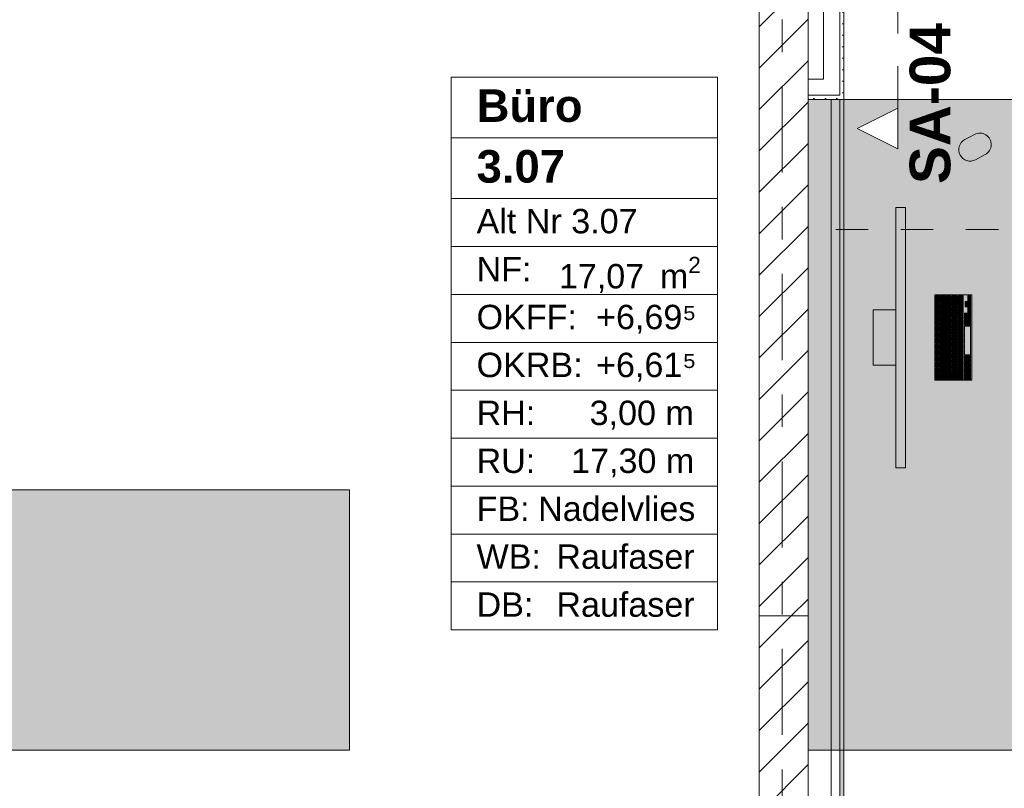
# Model space of a CAD drawing. Header units: metres. Extents: x -3.6 to 84.5, y -11 to 16.8.
# Tile 205 of 256: x 34.2 to 37.2, y 10.6 to 12.9. Entities that reach past the tile are written whole.
import ezdxf

# ---------------------------------------------------------------- set-up
doc = ezdxf.new("R2010")
doc.units = ezdxf.units.M
doc.header["$MEASUREMENT"] = 0
for name, pattern in [('Schnittlinie', [0.3, 0.15, -0.075, 0, -0.075]), ('Strichlinie doppelt', [0.546806, 0.264583, -0.105833, 0.070556, -0.105833]), ('Strichlinie eng', [0.115, 0.075, -0.04]), ('Wipeout_Contour', [1, 0, -1])]:
    doc.linetypes.add(name, pattern=pattern)
for name, color, linetype in [('203 - Marker.Schnitt - Ausbaudetail SA', 7, 'Continuous'), ('451 - Universal.Achsen Raster', 7, 'Continuous'), ('605 - Struktur.Wand Innen', 7, 'Continuous'), ('Neubau_401 - Zone.Raum_ Raumbegrenzung_ Whg.', 7, 'Continuous'), ('Neubau_605 - Struktur.Wand Innen', 7, 'Continuous'), ('Neubau_606 - Struktur.Wand Innen Ausbau', 7, 'Continuous'), ('Neubau_653 - Abdeckung.TB Verkofferung', 7, 'Continuous'), ('Neubau_701 - Einrichtung.Möbel', 7, 'Continuous')]:
    doc.layers.add(name, color=color, linetype=linetype)
doc.styles.add('ERSTELLTER_STIL_1', font='txt')
doc.styles.add('ERSTELLTER_STIL_2', font='txt')
pattern_1 = [(45, (0, 0), (-0.0636396, 0.0636396), [])]
pattern_2 = [(45, (0, 0), (-0.01767767, 0.01767767), [0, -0.025])]

msp = doc.modelspace()

# ---------------------------------------------------------------- hatches: boundary and pattern name
at = {"layer": 'Neubau_606 - Struktur.Wand Innen Ausbau', "linetype": 'Continuous', "lineweight": 0, "true_color": 0x000000}
h = msp.add_hatch(dxfattribs=at)
h.set_pattern_fill('Gips_0001', color=18, style=0, pattern_type=2)
h.set_pattern_definition(pattern_2)
h.paths.add_polyline_path([(36.72, 12.7025), (36.72, 13.445), (36.7075, 13.445), (36.7075, 12.7025)])
h = msp.add_hatch(dxfattribs=at)
h.set_pattern_fill('Gips_0001', color=18, style=0, pattern_type=2)
h.set_pattern_definition(pattern_2)
h.paths.add_polyline_path([(36.7075, 12.7025), (36.7075, 12.69), (36.72, 12.69)])
h = msp.add_hatch(dxfattribs=at)
h.set_pattern_fill('Gips_0001', color=18, style=0, pattern_type=2)
h.set_pattern_definition(pattern_2)
h.paths.add_polyline_path([(36.7075, 12.7025), (36.72, 12.69), (36.72, 12.7025)])
at = {"layer": 'Neubau_653 - Abdeckung.TB Verkofferung', "linetype": 'Continuous', "lineweight": 0, "true_color": 0x000000}
h = msp.add_hatch(dxfattribs=at)
h.set_pattern_fill('Gips_0001', color=18, style=0, pattern_type=2)
h.set_pattern_definition(pattern_2)
h.paths.add_polyline_path([(36.72, 8.6495), (36.72, 12.69), (36.7075, 12.69), (36.7075, 8.6495)])
at = {"layer": 'Neubau_701 - Einrichtung.Möbel', "linetype": 'Continuous', "lineweight": 0, "true_color": 0x3a3a3a}
for points in [[(33, 10.69), (35.2, 10.69), (35.2, 11.49), (33.8, 11.49), (33.8, 12.69), (33, 12.69)], [(36.61, 10.69), (38.81, 10.69), (38.81, 11.49), (37.41, 11.49), (37.41, 12.69), (36.61, 12.69)], [(37.1066, 12.5741), (37.0916, 12.5661, 0.994302), (37.1245, 12.5043), (37.1545, 12.5203, 1), (37.1216, 12.5821)], [(36.9099, 11.5578), (36.9099, 12.3578), (36.8799, 12.3578), (36.8799, 11.5578)], [(37.1139, 11.8268), (37.1139, 12.0888), (36.9999, 12.0888), (36.9999, 11.8268)], [(37.0109, 12.0783), (37.0109, 12.0866), (37.0107, 12.0868), (37.0031, 12.0868), (37.0029, 12.0866), (37.0029, 12.07), (37.0031, 12.0698), (37.0107, 12.0698), (37.0109, 12.07)], [(37.0299, 12.0748), (37.0299, 12.0861), (37.0297, 12.0863), (37.0141, 12.0863), (37.0139, 12.0861), (37.0139, 12.0635), (37.0141, 12.0633), (37.0297, 12.0633), (37.0299, 12.0635)], [(37.0489, 12.0783), (37.0489, 12.0861), (37.0487, 12.0863), (37.0331, 12.0863), (37.0329, 12.0861), (37.0329, 12.0705), (37.0331, 12.0703), (37.0487, 12.0703), (37.0489, 12.0705)], [(37.0679, 12.0721), (37.0679, 12.0861), (37.0677, 12.0863), (37.0521, 12.0863), (37.0519, 12.0861), (37.0519, 12.058), (37.0521, 12.0578), (37.0677, 12.0578), (37.0679, 12.058)], [(37.0869, 12.0676), (37.0869, 12.0861), (37.0867, 12.0863), (37.0711, 12.0863), (37.0709, 12.0861), (37.0709, 12.049), (37.0711, 12.0488), (37.0867, 12.0488), (37.0869, 12.049)], [(37.1089, 12.0783), (37.1089, 12.0861), (37.1087, 12.0863), (37.1011, 12.0863), (37.1009, 12.0861), (37.1009, 12.0705), (37.1011, 12.0703), (37.1087, 12.0703), (37.1089, 12.0705)], [(37.0109, 12.0598), (37.0109, 12.0681), (37.0107, 12.0683), (37.0031, 12.0683), (37.0029, 12.0681), (37.0029, 12.0515), (37.0031, 12.0513), (37.0107, 12.0513), (37.0109, 12.0515)], [(37.0109, 12.0413), (37.0109, 12.0496), (37.0107, 12.0498), (37.0031, 12.0498), (37.0029, 12.0496), (37.0029, 12.033), (37.0031, 12.0328), (37.0107, 12.0328), (37.0109, 12.033)], [(37.0299, 12.0533), (37.0299, 12.0611), (37.0297, 12.0613), (37.0141, 12.0613), (37.0139, 12.0611), (37.0139, 12.0455), (37.0141, 12.0453), (37.0297, 12.0453), (37.0299, 12.0455)], [(37.0489, 12.0603), (37.0489, 12.0681), (37.0487, 12.0683), (37.0331, 12.0683), (37.0329, 12.0681), (37.0329, 12.0525), (37.0331, 12.0523), (37.0487, 12.0523), (37.0489, 12.0525)], [(37.0489, 12.0423), (37.0489, 12.0501), (37.0487, 12.0503), (37.0331, 12.0503), (37.0329, 12.0501), (37.0329, 12.0345), (37.0331, 12.0343), (37.0487, 12.0343), (37.0489, 12.0345)], [(37.0679, 12.0478), (37.0679, 12.0556), (37.0677, 12.0558), (37.0521, 12.0558), (37.0519, 12.0556), (37.0519, 12.04), (37.0521, 12.0398), (37.0677, 12.0398), (37.0679, 12.04)], [(37.1009, 12.0603), (37.1009, 12.0681), (37.1007, 12.0683), (37.0931, 12.0683), (37.0929, 12.0681), (37.0929, 12.0525), (37.0931, 12.0523), (37.1007, 12.0523), (37.1009, 12.0525)], [(37.1089, 12.0603), (37.1089, 12.0681), (37.1087, 12.0683), (37.1011, 12.0683), (37.1009, 12.0681), (37.1009, 12.0525), (37.1011, 12.0523), (37.1087, 12.0523), (37.1089, 12.0525)], [(37.1089, 12.0423), (37.1089, 12.0501), (37.1087, 12.0503), (37.1011, 12.0503), (37.1009, 12.0501), (37.1009, 12.0345), (37.1011, 12.0343), (37.1087, 12.0343), (37.1089, 12.0345)], [(36.8799, 12.0428), (36.8099, 12.0428), (36.8099, 11.8728), (36.8799, 11.8728)], [(37.0109, 12.0228), (37.0109, 12.0311), (37.0107, 12.0313), (37.0031, 12.0313), (37.0029, 12.0311), (37.0029, 12.0145), (37.0031, 12.0143), (37.0107, 12.0143), (37.0109, 12.0145)], [(37.0299, 12.0353), (37.0299, 12.0431), (37.0297, 12.0433), (37.0141, 12.0433), (37.0139, 12.0431), (37.0139, 12.0275), (37.0141, 12.0273), (37.0297, 12.0273), (37.0299, 12.0275)], [(37.0299, 12.0173), (37.0299, 12.0251), (37.0297, 12.0253), (37.0141, 12.0253), (37.0139, 12.0251), (37.0139, 12.0095), (37.0141, 12.0093), (37.0297, 12.0093), (37.0299, 12.0095)], [(37.0489, 12.0243), (37.0489, 12.0321), (37.0487, 12.0323), (37.0331, 12.0323), (37.0329, 12.0321), (37.0329, 12.0165), (37.0331, 12.0163), (37.0487, 12.0163), (37.0489, 12.0165)], [(37.0679, 12.0298), (37.0679, 12.0376), (37.0677, 12.0378), (37.0521, 12.0378), (37.0519, 12.0376), (37.0519, 12.022), (37.0521, 12.0218), (37.0677, 12.0218), (37.0679, 12.022)], [(37.0679, 12.0118), (37.0679, 12.0196), (37.0677, 12.0198), (37.0521, 12.0198), (37.0519, 12.0196), (37.0519, 12.004), (37.0521, 12.0038), (37.0677, 12.0038), (37.0679, 12.004)], [(37.0869, 12.0388), (37.0869, 12.0466), (37.0867, 12.0468), (37.0711, 12.0468), (37.0709, 12.0466), (37.0709, 12.031), (37.0711, 12.0308), (37.0867, 12.0308), (37.0869, 12.031)], [(37.0869, 12.0208), (37.0869, 12.0286), (37.0867, 12.0288), (37.0711, 12.0288), (37.0709, 12.0286), (37.0709, 12.013), (37.0711, 12.0128), (37.0867, 12.0128), (37.0869, 12.013)], [(37.1089, 12.0243), (37.1089, 12.0321), (37.1087, 12.0323), (37.0911, 12.0323), (37.0909, 12.0321), (37.0909, 12.0165), (37.0911, 12.0163), (37.1087, 12.0163), (37.1089, 12.0165)], [(37.0109, 12.0043), (37.0109, 12.0126), (37.0107, 12.0128), (37.0031, 12.0128), (37.0029, 12.0126), (37.0029, 11.996), (37.0031, 11.9958), (37.0107, 11.9958), (37.0109, 11.996)], [(37.0109, 11.9858), (37.0109, 11.9941), (37.0107, 11.9943), (37.0031, 11.9943), (37.0029, 11.9941), (37.0029, 11.9775), (37.0031, 11.9773), (37.0107, 11.9773), (37.0109, 11.9775)], [(37.0299, 11.9993), (37.0299, 12.0071), (37.0297, 12.0073), (37.0141, 12.0073), (37.0139, 12.0071), (37.0139, 11.9915), (37.0141, 11.9913), (37.0297, 11.9913), (37.0299, 11.9915)], [(37.0299, 11.9813), (37.0299, 11.9891), (37.0297, 11.9893), (37.0141, 11.9893), (37.0139, 11.9891), (37.0139, 11.9735), (37.0141, 11.9733), (37.0297, 11.9733), (37.0299, 11.9735)], [(37.0489, 12.0063), (37.0489, 12.0141), (37.0487, 12.0143), (37.0331, 12.0143), (37.0329, 12.0141), (37.0329, 11.9985), (37.0331, 11.9983), (37.0487, 11.9983), (37.0489, 11.9985)], [(37.0489, 11.9883), (37.0489, 11.9961), (37.0487, 11.9963), (37.0331, 11.9963), (37.0329, 11.9961), (37.0329, 11.9805), (37.0331, 11.9803), (37.0487, 11.9803), (37.0489, 11.9805)], [(37.0679, 11.9938), (37.0679, 12.0016), (37.0677, 12.0018), (37.0521, 12.0018), (37.0519, 12.0016), (37.0519, 11.986), (37.0521, 11.9858), (37.0677, 11.9858), (37.0679, 11.986)], [(37.0869, 12.0028), (37.0869, 12.0106), (37.0867, 12.0108), (37.0711, 12.0108), (37.0709, 12.0106), (37.0709, 11.995), (37.0711, 11.9948), (37.0867, 11.9948), (37.0869, 11.995)], [(37.0869, 11.9848), (37.0869, 11.9926), (37.0867, 11.9928), (37.0711, 11.9928), (37.0709, 11.9926), (37.0709, 11.977), (37.0711, 11.9768), (37.0867, 11.9768), (37.0869, 11.977)], [(37.1089, 12.0046), (37.1089, 12.0141), (37.1087, 12.0143), (37.0911, 12.0143), (37.0909, 12.0141), (37.0909, 11.995), (37.0911, 11.9948), (37.1087, 11.9948), (37.1089, 11.995)], [(37.1089, 11.9488), (37.1089, 11.9926), (37.1087, 11.9928), (37.0911, 11.9928), (37.0909, 11.9926), (37.0909, 11.905), (37.0911, 11.9048), (37.1087, 11.9048), (37.1089, 11.905)], [(37.0109, 11.9673), (37.0109, 11.9756), (37.0107, 11.9758), (37.0031, 11.9758), (37.0029, 11.9756), (37.0029, 11.959), (37.0031, 11.9588), (37.0107, 11.9588), (37.0109, 11.959)], [(37.0109, 11.9488), (37.0109, 11.9571), (37.0107, 11.9573), (37.0031, 11.9573), (37.0029, 11.9571), (37.0029, 11.9405), (37.0031, 11.9403), (37.0107, 11.9403), (37.0109, 11.9405)], [(37.0299, 11.9633), (37.0299, 11.9711), (37.0297, 11.9713), (37.0141, 11.9713), (37.0139, 11.9711), (37.0139, 11.9555), (37.0141, 11.9553), (37.0297, 11.9553), (37.0299, 11.9555)], [(37.0489, 11.9703), (37.0489, 11.9781), (37.0487, 11.9783), (37.0331, 11.9783), (37.0329, 11.9781), (37.0329, 11.9625), (37.0331, 11.9623), (37.0487, 11.9623), (37.0489, 11.9625)], [(37.0489, 11.9523), (37.0489, 11.9601), (37.0487, 11.9603), (37.0331, 11.9603), (37.0329, 11.9601), (37.0329, 11.9445), (37.0331, 11.9443), (37.0487, 11.9443), (37.0489, 11.9445)], [(37.0679, 11.9758), (37.0679, 11.9836), (37.0677, 11.9838), (37.0521, 11.9838), (37.0519, 11.9836), (37.0519, 11.968), (37.0521, 11.9678), (37.0677, 11.9678), (37.0679, 11.968)], [(37.0679, 11.9578), (37.0679, 11.9656), (37.0677, 11.9658), (37.0521, 11.9658), (37.0519, 11.9656), (37.0519, 11.95), (37.0521, 11.9498), (37.0677, 11.9498), (37.0679, 11.95)], [(37.0869, 11.9668), (37.0869, 11.9746), (37.0867, 11.9748), (37.0711, 11.9748), (37.0709, 11.9746), (37.0709, 11.959), (37.0711, 11.9588), (37.0867, 11.9588), (37.0869, 11.959)], [(37.0109, 11.9303), (37.0109, 11.9386), (37.0107, 11.9388), (37.0031, 11.9388), (37.0029, 11.9386), (37.0029, 11.922), (37.0031, 11.9218), (37.0107, 11.9218), (37.0109, 11.922)], [(37.0299, 11.9453), (37.0299, 11.9531), (37.0297, 11.9533), (37.0141, 11.9533), (37.0139, 11.9531), (37.0139, 11.9375), (37.0141, 11.9373), (37.0297, 11.9373), (37.0299, 11.9375)], [(37.0299, 11.9273), (37.0299, 11.9351), (37.0297, 11.9353), (37.0141, 11.9353), (37.0139, 11.9351), (37.0139, 11.9195), (37.0141, 11.9193), (37.0297, 11.9193), (37.0299, 11.9195)], [(37.0489, 11.9343), (37.0489, 11.9421), (37.0487, 11.9423), (37.0331, 11.9423), (37.0329, 11.9421), (37.0329, 11.9265), (37.0331, 11.9263), (37.0487, 11.9263), (37.0489, 11.9265)], [(37.0679, 11.9398), (37.0679, 11.9476), (37.0677, 11.9478), (37.0521, 11.9478), (37.0519, 11.9476), (37.0519, 11.932), (37.0521, 11.9318), (37.0677, 11.9318), (37.0679, 11.932)], [(37.0679, 11.9218), (37.0679, 11.9296), (37.0677, 11.9298), (37.0521, 11.9298), (37.0519, 11.9296), (37.0519, 11.914), (37.0521, 11.9138), (37.0677, 11.9138), (37.0679, 11.914)], [(37.0869, 11.9488), (37.0869, 11.9566), (37.0867, 11.9568), (37.0711, 11.9568), (37.0709, 11.9566), (37.0709, 11.941), (37.0711, 11.9408), (37.0867, 11.9408), (37.0869, 11.941)], [(37.0869, 11.9308), (37.0869, 11.9386), (37.0867, 11.9388), (37.0711, 11.9388), (37.0709, 11.9386), (37.0709, 11.923), (37.0711, 11.9228), (37.0867, 11.9228), (37.0869, 11.923)], [(37.0109, 11.9118), (37.0109, 11.9201), (37.0107, 11.9203), (37.0031, 11.9203), (37.0029, 11.9201), (37.0029, 11.9035), (37.0031, 11.9033), (37.0107, 11.9033), (37.0109, 11.9035)], [(37.0109, 11.8933), (37.0109, 11.9016), (37.0107, 11.9018), (37.0031, 11.9018), (37.0029, 11.9016), (37.0029, 11.885), (37.0031, 11.8848), (37.0107, 11.8848), (37.0109, 11.885)], [(37.0299, 11.9093), (37.0299, 11.9171), (37.0297, 11.9173), (37.0141, 11.9173), (37.0139, 11.9171), (37.0139, 11.9015), (37.0141, 11.9013), (37.0297, 11.9013), (37.0299, 11.9015)], [(37.0299, 11.8913), (37.0299, 11.8991), (37.0297, 11.8993), (37.0141, 11.8993), (37.0139, 11.8991), (37.0139, 11.8835), (37.0141, 11.8833), (37.0297, 11.8833), (37.0299, 11.8835)], [(37.0489, 11.9163), (37.0489, 11.9241), (37.0487, 11.9243), (37.0331, 11.9243), (37.0329, 11.9241), (37.0329, 11.9085), (37.0331, 11.9083), (37.0487, 11.9083), (37.0489, 11.9085)], [(37.0489, 11.8983), (37.0489, 11.9061), (37.0487, 11.9063), (37.0331, 11.9063), (37.0329, 11.9061), (37.0329, 11.8905), (37.0331, 11.8903), (37.0487, 11.8903), (37.0489, 11.8905)], [(37.0679, 11.9038), (37.0679, 11.9116), (37.0677, 11.9118), (37.0521, 11.9118), (37.0519, 11.9116), (37.0519, 11.896), (37.0521, 11.8958), (37.0677, 11.8958), (37.0679, 11.896)], [(37.0869, 11.9128), (37.0869, 11.9206), (37.0867, 11.9208), (37.0711, 11.9208), (37.0709, 11.9206), (37.0709, 11.905), (37.0711, 11.9048), (37.0867, 11.9048), (37.0869, 11.905)], [(37.0869, 11.8948), (37.0869, 11.9026), (37.0867, 11.9028), (37.0711, 11.9028), (37.0709, 11.9026), (37.0709, 11.887), (37.0711, 11.8868), (37.0867, 11.8868), (37.0869, 11.887)], [(37.1089, 11.8931), (37.1089, 11.9026), (37.1087, 11.9028), (37.0911, 11.9028), (37.0909, 11.9026), (37.0909, 11.8835), (37.0911, 11.8833), (37.1087, 11.8833), (37.1089, 11.8835)], [(37.0109, 11.8748), (37.0109, 11.8831), (37.0107, 11.8833), (37.0031, 11.8833), (37.0029, 11.8831), (37.0029, 11.8665), (37.0031, 11.8663), (37.0107, 11.8663), (37.0109, 11.8665)], [(37.0299, 11.8733), (37.0299, 11.8811), (37.0297, 11.8813), (37.0141, 11.8813), (37.0139, 11.8811), (37.0139, 11.8655), (37.0141, 11.8653), (37.0297, 11.8653), (37.0299, 11.8655)], [(37.0489, 11.8803), (37.0489, 11.8881), (37.0487, 11.8883), (37.0331, 11.8883), (37.0329, 11.8881), (37.0329, 11.8725), (37.0331, 11.8723), (37.0487, 11.8723), (37.0489, 11.8725)], [(37.0489, 11.8623), (37.0489, 11.8701), (37.0487, 11.8703), (37.0331, 11.8703), (37.0329, 11.8701), (37.0329, 11.8545), (37.0331, 11.8543), (37.0487, 11.8543), (37.0489, 11.8545)], [(37.0679, 11.8858), (37.0679, 11.8936), (37.0677, 11.8938), (37.0521, 11.8938), (37.0519, 11.8936), (37.0519, 11.878), (37.0521, 11.8778), (37.0677, 11.8778), (37.0679, 11.878)], [(37.0679, 11.8678), (37.0679, 11.8756), (37.0677, 11.8758), (37.0521, 11.8758), (37.0519, 11.8756), (37.0519, 11.86), (37.0521, 11.8598), (37.0677, 11.8598), (37.0679, 11.86)], [(37.0869, 11.8768), (37.0869, 11.8846), (37.0867, 11.8848), (37.0711, 11.8848), (37.0709, 11.8846), (37.0709, 11.869), (37.0711, 11.8688), (37.0867, 11.8688), (37.0869, 11.869)], [(37.0869, 11.8481), (37.0869, 11.8666), (37.0867, 11.8668), (37.0711, 11.8668), (37.0709, 11.8666), (37.0709, 11.8295), (37.0711, 11.8293), (37.0867, 11.8293), (37.0869, 11.8295)], [(37.1089, 11.8733), (37.1089, 11.8811), (37.1087, 11.8813), (37.0911, 11.8813), (37.0909, 11.8811), (37.0909, 11.8655), (37.0911, 11.8653), (37.1087, 11.8653), (37.1089, 11.8655)], [(37.0109, 11.8563), (37.0109, 11.8646), (37.0107, 11.8648), (37.0031, 11.8648), (37.0029, 11.8646), (37.0029, 11.848), (37.0031, 11.8478), (37.0107, 11.8478), (37.0109, 11.848)], [(37.0109, 11.8378), (37.0109, 11.8461), (37.0107, 11.8463), (37.0031, 11.8463), (37.0029, 11.8461), (37.0029, 11.8295), (37.0031, 11.8293), (37.0107, 11.8293), (37.0109, 11.8295)], [(37.0299, 11.8553), (37.0299, 11.8631), (37.0297, 11.8633), (37.0141, 11.8633), (37.0139, 11.8631), (37.0139, 11.8475), (37.0141, 11.8473), (37.0297, 11.8473), (37.0299, 11.8475)], [(37.0299, 11.8373), (37.0299, 11.8451), (37.0297, 11.8453), (37.0141, 11.8453), (37.0139, 11.8451), (37.0139, 11.8295), (37.0141, 11.8293), (37.0297, 11.8293), (37.0299, 11.8295)], [(37.0489, 11.8408), (37.0489, 11.8521), (37.0487, 11.8523), (37.0331, 11.8523), (37.0329, 11.8521), (37.0329, 11.8295), (37.0331, 11.8293), (37.0487, 11.8293), (37.0489, 11.8295)], [(37.0679, 11.8436), (37.0679, 11.8576), (37.0677, 11.8578), (37.0521, 11.8578), (37.0519, 11.8576), (37.0519, 11.8295), (37.0521, 11.8293), (37.0677, 11.8293), (37.0679, 11.8295)], [(37.1089, 11.8553), (37.1089, 11.8631), (37.1087, 11.8633), (37.0911, 11.8633), (37.0909, 11.8631), (37.0909, 11.8475), (37.0911, 11.8473), (37.1087, 11.8473), (37.1089, 11.8475)], [(37.1089, 11.8373), (37.1089, 11.8451), (37.1087, 11.8453), (37.0911, 11.8453), (37.0909, 11.8451), (37.0909, 11.8295), (37.0911, 11.8293), (37.1087, 11.8293), (37.1089, 11.8295)]]:
    msp.add_hatch(color=250, dxfattribs=at).paths.add_polyline_path(points)

# ---------------------------------------------------------------- linework, layer by layer
at = {"layer": '203 - Marker.Schnitt - Ausbaudetail SA', "color": 7, "linetype": 'Schnittlinie', "lineweight": 13}
msp.add_line((36.8857, 14.1425), (36.8857, 12.663), dxfattribs=at)
at = {"layer": 'Neubau_401 - Zone.Raum_ Raumbegrenzung_ Whg.', "color": 1, "linetype": 'Continuous', "lineweight": 9}
for p, q in [((36.331, 12.7583), (35.5122, 12.7583)), ((35.5122, 12.7583), (35.5122, 11.0591)), ((35.5122, 12.7583), (36.331, 12.7583)), ((35.5122, 12.5716), (35.5122, 12.7583)), ((36.331, 11.0591), (36.331, 12.7583)), ((36.331, 12.7583), (36.331, 12.5716)), ((36.331, 12.5716), (35.5122, 12.5716)), ((35.5122, 12.5716), (36.331, 12.5716)), ((35.5122, 12.385), (35.5122, 12.5716)), ((36.331, 12.5716), (36.331, 12.385)), ((36.331, 12.385), (35.5122, 12.385)), ((35.5122, 12.385), (36.331, 12.385)), ((35.5122, 12.2377), (35.5122, 12.385)), ((36.331, 12.385), (36.331, 12.2377)), ((36.331, 12.2377), (35.5122, 12.2377)), ((35.5122, 12.2377), (36.331, 12.2377)), ((35.5122, 12.0904), (35.5122, 12.2377)), ((36.331, 12.2377), (36.331, 12.0904)), ((36.331, 12.0904), (35.5122, 12.0904)), ((35.5122, 12.0904), (36.331, 12.0904)), ((35.5122, 11.9431), (35.5122, 12.0904)), ((36.331, 12.0904), (36.331, 11.9431)), ((36.331, 11.9431), (35.5122, 11.9431)), ((35.5122, 11.9431), (36.331, 11.9431)), ((35.5122, 11.7958), (35.5122, 11.9431)), ((36.331, 11.9431), (36.331, 11.7958)), ((36.331, 11.7958), (35.5122, 11.7958)), ((35.5122, 11.7958), (36.331, 11.7958)), ((35.5122, 11.6484), (35.5122, 11.7958)), ((36.331, 11.7958), (36.331, 11.6484)), ((36.331, 11.6484), (35.5122, 11.6484)), ((35.5122, 11.6484), (36.331, 11.6484)), ((35.5122, 11.5011), (35.5122, 11.6484)), ((36.331, 11.6484), (36.331, 11.5011)), ((36.331, 11.5011), (35.5122, 11.5011)), ((35.5122, 11.5011), (36.331, 11.5011)), ((35.5122, 11.3538), (35.5122, 11.5011)), ((36.331, 11.5011), (36.331, 11.3538)), ((36.331, 11.3538), (35.5122, 11.3538)), ((35.5122, 11.3538), (36.331, 11.3538)), ((35.5122, 11.2065), (35.5122, 11.3538)), ((36.331, 11.3538), (36.331, 11.2065)), ((36.331, 11.2065), (35.5122, 11.2065)), ((35.5122, 11.2065), (36.331, 11.2065)), ((35.5122, 11.0591), (35.5122, 11.2065)), ((36.331, 11.2065), (36.331, 11.0591)), ((35.5122, 11.0591), (36.331, 11.0591)), ((36.331, 11.0591), (35.5122, 11.0591))]:
    msp.add_line(p, q, dxfattribs=at)
at = {"layer": 'Neubau_606 - Struktur.Wand Innen Ausbau', "color": 1, "linetype": 'Continuous', "lineweight": 5}
for p, q in [((36.7075, 12.7525), (36.7075, 13.445)), ((36.7075, 12.7025), (36.7075, 12.7525)), ((36.6575, 12.7025), (36.7075, 12.7025)), ((36.6575, 12.7025), (36.7075, 12.7025))]:
    msp.add_line(p, q, dxfattribs=at)
at = {"layer": 'Neubau_606 - Struktur.Wand Innen Ausbau', "color": 1, "linetype": 'Continuous', "lineweight": 5, "flags": 128}
for points in [[(36.72, 12.69), (36.72, 13.445)], [(36.6575, 12.99), (36.6575, 12.7525)], [(36.72, 12.69), (36.7075, 12.69)]]:
    msp.add_lwpolyline(points, dxfattribs=at)
at = {"layer": 'Neubau_653 - Abdeckung.TB Verkofferung', "color": 1, "linetype": 'Continuous', "lineweight": 5}
for p, q in [((36.6805, 12.69), (36.6805, 8.6495)), ((36.7075, 12.69), (36.7075, 8.6495)), ((36.72, 12.69), (36.72, 8.6495))]:
    msp.add_line(p, q, dxfattribs=at)
at = {"layer": 'Neubau_653 - Abdeckung.TB Verkofferung', "color": 1, "linetype": 'Continuous', "lineweight": 9}
msp.add_line((36.72, 8.6495), (36.72, 12.69), dxfattribs=at)
at = {"layer": 'Neubau_653 - Abdeckung.TB Verkofferung', "color": 1, "linetype": 'Continuous', "lineweight": 5, "flags": 128}
msp.add_lwpolyline([(36.72, 12.69), (36.7075, 12.69), (36.6805, 12.69)], dxfattribs=at)
at = {"layer": 'Neubau_701 - Einrichtung.Möbel', "color": 7, "linetype": 'Strichlinie eng', "lineweight": 5, "true_color": 0xebebeb}
msp.add_line((37.395, 12.29), (36.61, 12.29), dxfattribs=at)
at = {"layer": 'Neubau_701 - Einrichtung.Möbel', "color": 7, "linetype": 'Continuous', "lineweight": 5, "true_color": 0xebebeb, "flags": 128}
for points in [[(33, 10.69), (33, 12.69), (33.8, 12.69), (33.8, 11.49), (35.2, 11.49), (35.2, 10.69)], [(36.61, 10.69), (36.61, 12.69), (37.41, 12.69), (37.41, 11.49), (38.81, 11.49), (38.81, 10.69)], [(36.9099, 11.5578), (36.9099, 12.3578), (36.8799, 12.3578), (36.8799, 11.5578)], [(37.1139, 11.8268), (37.1139, 12.0888), (36.9999, 12.0888), (36.9999, 11.8268)], [(37.0109, 12.0783), (37.0109, 12.0866), (37.0107, 12.0868), (37.0031, 12.0868), (37.0029, 12.0866), (37.0029, 12.07), (37.0031, 12.0698), (37.0107, 12.0698), (37.0109, 12.07)], [(37.0299, 12.0748), (37.0299, 12.0861), (37.0297, 12.0863), (37.0141, 12.0863), (37.0139, 12.0861), (37.0139, 12.0635), (37.0141, 12.0633), (37.0297, 12.0633), (37.0299, 12.0635)], [(37.0489, 12.0783), (37.0489, 12.0861), (37.0487, 12.0863), (37.0331, 12.0863), (37.0329, 12.0861), (37.0329, 12.0705), (37.0331, 12.0703), (37.0487, 12.0703), (37.0489, 12.0705)], [(37.0679, 12.0721), (37.0679, 12.0861), (37.0677, 12.0863), (37.0521, 12.0863), (37.0519, 12.0861), (37.0519, 12.058), (37.0521, 12.0578), (37.0677, 12.0578), (37.0679, 12.058)], [(37.0869, 12.0676), (37.0869, 12.0861), (37.0867, 12.0863), (37.0711, 12.0863), (37.0709, 12.0861), (37.0709, 12.049), (37.0711, 12.0488), (37.0867, 12.0488), (37.0869, 12.049)], [(37.1089, 12.0783), (37.1089, 12.0861), (37.1087, 12.0863), (37.1011, 12.0863), (37.1009, 12.0861), (37.1009, 12.0705), (37.1011, 12.0703), (37.1087, 12.0703), (37.1089, 12.0705)], [(37.0109, 12.0598), (37.0109, 12.0681), (37.0107, 12.0683), (37.0031, 12.0683), (37.0029, 12.0681), (37.0029, 12.0515), (37.0031, 12.0513), (37.0107, 12.0513), (37.0109, 12.0515)], [(37.0109, 12.0413), (37.0109, 12.0496), (37.0107, 12.0498), (37.0031, 12.0498), (37.0029, 12.0496), (37.0029, 12.033), (37.0031, 12.0328), (37.0107, 12.0328), (37.0109, 12.033)], [(37.0299, 12.0533), (37.0299, 12.0611), (37.0297, 12.0613), (37.0141, 12.0613), (37.0139, 12.0611), (37.0139, 12.0455), (37.0141, 12.0453), (37.0297, 12.0453), (37.0299, 12.0455)], [(37.0489, 12.0603), (37.0489, 12.0681), (37.0487, 12.0683), (37.0331, 12.0683), (37.0329, 12.0681), (37.0329, 12.0525), (37.0331, 12.0523), (37.0487, 12.0523), (37.0489, 12.0525)], [(37.0489, 12.0423), (37.0489, 12.0501), (37.0487, 12.0503), (37.0331, 12.0503), (37.0329, 12.0501), (37.0329, 12.0345), (37.0331, 12.0343), (37.0487, 12.0343), (37.0489, 12.0345)], [(37.0679, 12.0478), (37.0679, 12.0556), (37.0677, 12.0558), (37.0521, 12.0558), (37.0519, 12.0556), (37.0519, 12.04), (37.0521, 12.0398), (37.0677, 12.0398), (37.0679, 12.04)], [(37.1009, 12.0603), (37.1009, 12.0681), (37.1007, 12.0683), (37.0931, 12.0683), (37.0929, 12.0681), (37.0929, 12.0525), (37.0931, 12.0523), (37.1007, 12.0523), (37.1009, 12.0525)], [(37.1089, 12.0603), (37.1089, 12.0681), (37.1087, 12.0683), (37.1011, 12.0683), (37.1009, 12.0681), (37.1009, 12.0525), (37.1011, 12.0523), (37.1087, 12.0523), (37.1089, 12.0525)], [(37.1089, 12.0423), (37.1089, 12.0501), (37.1087, 12.0503), (37.1011, 12.0503), (37.1009, 12.0501), (37.1009, 12.0345), (37.1011, 12.0343), (37.1087, 12.0343), (37.1089, 12.0345)], [(36.8799, 12.0428), (36.8099, 12.0428), (36.8099, 11.8728), (36.8799, 11.8728)], [(37.0109, 12.0228), (37.0109, 12.0311), (37.0107, 12.0313), (37.0031, 12.0313), (37.0029, 12.0311), (37.0029, 12.0145), (37.0031, 12.0143), (37.0107, 12.0143), (37.0109, 12.0145)], [(37.0299, 12.0353), (37.0299, 12.0431), (37.0297, 12.0433), (37.0141, 12.0433), (37.0139, 12.0431), (37.0139, 12.0275), (37.0141, 12.0273), (37.0297, 12.0273), (37.0299, 12.0275)], [(37.0299, 12.0173), (37.0299, 12.0251), (37.0297, 12.0253), (37.0141, 12.0253), (37.0139, 12.0251), (37.0139, 12.0095), (37.0141, 12.0093), (37.0297, 12.0093), (37.0299, 12.0095)], [(37.0489, 12.0243), (37.0489, 12.0321), (37.0487, 12.0323), (37.0331, 12.0323), (37.0329, 12.0321), (37.0329, 12.0165), (37.0331, 12.0163), (37.0487, 12.0163), (37.0489, 12.0165)], [(37.0679, 12.0298), (37.0679, 12.0376), (37.0677, 12.0378), (37.0521, 12.0378), (37.0519, 12.0376), (37.0519, 12.022), (37.0521, 12.0218), (37.0677, 12.0218), (37.0679, 12.022)], [(37.0679, 12.0118), (37.0679, 12.0196), (37.0677, 12.0198), (37.0521, 12.0198), (37.0519, 12.0196), (37.0519, 12.004), (37.0521, 12.0038), (37.0677, 12.0038), (37.0679, 12.004)], [(37.0869, 12.0388), (37.0869, 12.0466), (37.0867, 12.0468), (37.0711, 12.0468), (37.0709, 12.0466), (37.0709, 12.031), (37.0711, 12.0308), (37.0867, 12.0308), (37.0869, 12.031)], [(37.0869, 12.0208), (37.0869, 12.0286), (37.0867, 12.0288), (37.0711, 12.0288), (37.0709, 12.0286), (37.0709, 12.013), (37.0711, 12.0128), (37.0867, 12.0128), (37.0869, 12.013)], [(37.1089, 12.0243), (37.1089, 12.0321), (37.1087, 12.0323), (37.0911, 12.0323), (37.0909, 12.0321), (37.0909, 12.0165), (37.0911, 12.0163), (37.1087, 12.0163), (37.1089, 12.0165)], [(37.0109, 12.0043), (37.0109, 12.0126), (37.0107, 12.0128), (37.0031, 12.0128), (37.0029, 12.0126), (37.0029, 11.996), (37.0031, 11.9958), (37.0107, 11.9958), (37.0109, 11.996)], [(37.0109, 11.9858), (37.0109, 11.9941), (37.0107, 11.9943), (37.0031, 11.9943), (37.0029, 11.9941), (37.0029, 11.9775), (37.0031, 11.9773), (37.0107, 11.9773), (37.0109, 11.9775)], [(37.0299, 11.9993), (37.0299, 12.0071), (37.0297, 12.0073), (37.0141, 12.0073), (37.0139, 12.0071), (37.0139, 11.9915), (37.0141, 11.9913), (37.0297, 11.9913), (37.0299, 11.9915)], [(37.0299, 11.9813), (37.0299, 11.9891), (37.0297, 11.9893), (37.0141, 11.9893), (37.0139, 11.9891), (37.0139, 11.9735), (37.0141, 11.9733), (37.0297, 11.9733), (37.0299, 11.9735)], [(37.0489, 12.0063), (37.0489, 12.0141), (37.0487, 12.0143), (37.0331, 12.0143), (37.0329, 12.0141), (37.0329, 11.9985), (37.0331, 11.9983), (37.0487, 11.9983), (37.0489, 11.9985)], [(37.0489, 11.9883), (37.0489, 11.9961), (37.0487, 11.9963), (37.0331, 11.9963), (37.0329, 11.9961), (37.0329, 11.9805), (37.0331, 11.9803), (37.0487, 11.9803), (37.0489, 11.9805)], [(37.0679, 11.9938), (37.0679, 12.0016), (37.0677, 12.0018), (37.0521, 12.0018), (37.0519, 12.0016), (37.0519, 11.986), (37.0521, 11.9858), (37.0677, 11.9858), (37.0679, 11.986)], [(37.0869, 12.0028), (37.0869, 12.0106), (37.0867, 12.0108), (37.0711, 12.0108), (37.0709, 12.0106), (37.0709, 11.995), (37.0711, 11.9948), (37.0867, 11.9948), (37.0869, 11.995)], [(37.0869, 11.9848), (37.0869, 11.9926), (37.0867, 11.9928), (37.0711, 11.9928), (37.0709, 11.9926), (37.0709, 11.977), (37.0711, 11.9768), (37.0867, 11.9768), (37.0869, 11.977)], [(37.1089, 12.0046), (37.1089, 12.0141), (37.1087, 12.0143), (37.0911, 12.0143), (37.0909, 12.0141), (37.0909, 11.995), (37.0911, 11.9948), (37.1087, 11.9948), (37.1089, 11.995)], [(37.1089, 11.9488), (37.1089, 11.9926), (37.1087, 11.9928), (37.0911, 11.9928), (37.0909, 11.9926), (37.0909, 11.905), (37.0911, 11.9048), (37.1087, 11.9048), (37.1089, 11.905)], [(37.0109, 11.9673), (37.0109, 11.9756), (37.0107, 11.9758), (37.0031, 11.9758), (37.0029, 11.9756), (37.0029, 11.959), (37.0031, 11.9588), (37.0107, 11.9588), (37.0109, 11.959)], [(37.0109, 11.9488), (37.0109, 11.9571), (37.0107, 11.9573), (37.0031, 11.9573), (37.0029, 11.9571), (37.0029, 11.9405), (37.0031, 11.9403), (37.0107, 11.9403), (37.0109, 11.9405)], [(37.0299, 11.9633), (37.0299, 11.9711), (37.0297, 11.9713), (37.0141, 11.9713), (37.0139, 11.9711), (37.0139, 11.9555), (37.0141, 11.9553), (37.0297, 11.9553), (37.0299, 11.9555)], [(37.0489, 11.9703), (37.0489, 11.9781), (37.0487, 11.9783), (37.0331, 11.9783), (37.0329, 11.9781), (37.0329, 11.9625), (37.0331, 11.9623), (37.0487, 11.9623), (37.0489, 11.9625)], [(37.0489, 11.9523), (37.0489, 11.9601), (37.0487, 11.9603), (37.0331, 11.9603), (37.0329, 11.9601), (37.0329, 11.9445), (37.0331, 11.9443), (37.0487, 11.9443), (37.0489, 11.9445)], [(37.0679, 11.9758), (37.0679, 11.9836), (37.0677, 11.9838), (37.0521, 11.9838), (37.0519, 11.9836), (37.0519, 11.968), (37.0521, 11.9678), (37.0677, 11.9678), (37.0679, 11.968)], [(37.0679, 11.9578), (37.0679, 11.9656), (37.0677, 11.9658), (37.0521, 11.9658), (37.0519, 11.9656), (37.0519, 11.95), (37.0521, 11.9498), (37.0677, 11.9498), (37.0679, 11.95)], [(37.0869, 11.9668), (37.0869, 11.9746), (37.0867, 11.9748), (37.0711, 11.9748), (37.0709, 11.9746), (37.0709, 11.959), (37.0711, 11.9588), (37.0867, 11.9588), (37.0869, 11.959)], [(37.0109, 11.9303), (37.0109, 11.9386), (37.0107, 11.9388), (37.0031, 11.9388), (37.0029, 11.9386), (37.0029, 11.922), (37.0031, 11.9218), (37.0107, 11.9218), (37.0109, 11.922)], [(37.0299, 11.9453), (37.0299, 11.9531), (37.0297, 11.9533), (37.0141, 11.9533), (37.0139, 11.9531), (37.0139, 11.9375), (37.0141, 11.9373), (37.0297, 11.9373), (37.0299, 11.9375)], [(37.0299, 11.9273), (37.0299, 11.9351), (37.0297, 11.9353), (37.0141, 11.9353), (37.0139, 11.9351), (37.0139, 11.9195), (37.0141, 11.9193), (37.0297, 11.9193), (37.0299, 11.9195)], [(37.0489, 11.9343), (37.0489, 11.9421), (37.0487, 11.9423), (37.0331, 11.9423), (37.0329, 11.9421), (37.0329, 11.9265), (37.0331, 11.9263), (37.0487, 11.9263), (37.0489, 11.9265)], [(37.0679, 11.9398), (37.0679, 11.9476), (37.0677, 11.9478), (37.0521, 11.9478), (37.0519, 11.9476), (37.0519, 11.932), (37.0521, 11.9318), (37.0677, 11.9318), (37.0679, 11.932)], [(37.0679, 11.9218), (37.0679, 11.9296), (37.0677, 11.9298), (37.0521, 11.9298), (37.0519, 11.9296), (37.0519, 11.914), (37.0521, 11.9138), (37.0677, 11.9138), (37.0679, 11.914)], [(37.0869, 11.9488), (37.0869, 11.9566), (37.0867, 11.9568), (37.0711, 11.9568), (37.0709, 11.9566), (37.0709, 11.941), (37.0711, 11.9408), (37.0867, 11.9408), (37.0869, 11.941)], [(37.0869, 11.9308), (37.0869, 11.9386), (37.0867, 11.9388), (37.0711, 11.9388), (37.0709, 11.9386), (37.0709, 11.923), (37.0711, 11.9228), (37.0867, 11.9228), (37.0869, 11.923)], [(37.0109, 11.9118), (37.0109, 11.9201), (37.0107, 11.9203), (37.0031, 11.9203), (37.0029, 11.9201), (37.0029, 11.9035), (37.0031, 11.9033), (37.0107, 11.9033), (37.0109, 11.9035)], [(37.0109, 11.8933), (37.0109, 11.9016), (37.0107, 11.9018), (37.0031, 11.9018), (37.0029, 11.9016), (37.0029, 11.885), (37.0031, 11.8848), (37.0107, 11.8848), (37.0109, 11.885)], [(37.0299, 11.9093), (37.0299, 11.9171), (37.0297, 11.9173), (37.0141, 11.9173), (37.0139, 11.9171), (37.0139, 11.9015), (37.0141, 11.9013), (37.0297, 11.9013), (37.0299, 11.9015)], [(37.0299, 11.8913), (37.0299, 11.8991), (37.0297, 11.8993), (37.0141, 11.8993), (37.0139, 11.8991), (37.0139, 11.8835), (37.0141, 11.8833), (37.0297, 11.8833), (37.0299, 11.8835)], [(37.0489, 11.9163), (37.0489, 11.9241), (37.0487, 11.9243), (37.0331, 11.9243), (37.0329, 11.9241), (37.0329, 11.9085), (37.0331, 11.9083), (37.0487, 11.9083), (37.0489, 11.9085)], [(37.0489, 11.8983), (37.0489, 11.9061), (37.0487, 11.9063), (37.0331, 11.9063), (37.0329, 11.9061), (37.0329, 11.8905), (37.0331, 11.8903), (37.0487, 11.8903), (37.0489, 11.8905)], [(37.0679, 11.9038), (37.0679, 11.9116), (37.0677, 11.9118), (37.0521, 11.9118), (37.0519, 11.9116), (37.0519, 11.896), (37.0521, 11.8958), (37.0677, 11.8958), (37.0679, 11.896)], [(37.0869, 11.9128), (37.0869, 11.9206), (37.0867, 11.9208), (37.0711, 11.9208), (37.0709, 11.9206), (37.0709, 11.905), (37.0711, 11.9048), (37.0867, 11.9048), (37.0869, 11.905)], [(37.0869, 11.8948), (37.0869, 11.9026), (37.0867, 11.9028), (37.0711, 11.9028), (37.0709, 11.9026), (37.0709, 11.887), (37.0711, 11.8868), (37.0867, 11.8868), (37.0869, 11.887)], [(37.1089, 11.8931), (37.1089, 11.9026), (37.1087, 11.9028), (37.0911, 11.9028), (37.0909, 11.9026), (37.0909, 11.8835), (37.0911, 11.8833), (37.1087, 11.8833), (37.1089, 11.8835)], [(37.0109, 11.8748), (37.0109, 11.8831), (37.0107, 11.8833), (37.0031, 11.8833), (37.0029, 11.8831), (37.0029, 11.8665), (37.0031, 11.8663), (37.0107, 11.8663), (37.0109, 11.8665)], [(37.0299, 11.8733), (37.0299, 11.8811), (37.0297, 11.8813), (37.0141, 11.8813), (37.0139, 11.8811), (37.0139, 11.8655), (37.0141, 11.8653), (37.0297, 11.8653), (37.0299, 11.8655)], [(37.0489, 11.8803), (37.0489, 11.8881), (37.0487, 11.8883), (37.0331, 11.8883), (37.0329, 11.8881), (37.0329, 11.8725), (37.0331, 11.8723), (37.0487, 11.8723), (37.0489, 11.8725)], [(37.0489, 11.8623), (37.0489, 11.8701), (37.0487, 11.8703), (37.0331, 11.8703), (37.0329, 11.8701), (37.0329, 11.8545), (37.0331, 11.8543), (37.0487, 11.8543), (37.0489, 11.8545)], [(37.0679, 11.8858), (37.0679, 11.8936), (37.0677, 11.8938), (37.0521, 11.8938), (37.0519, 11.8936), (37.0519, 11.878), (37.0521, 11.8778), (37.0677, 11.8778), (37.0679, 11.878)], [(37.0679, 11.8678), (37.0679, 11.8756), (37.0677, 11.8758), (37.0521, 11.8758), (37.0519, 11.8756), (37.0519, 11.86), (37.0521, 11.8598), (37.0677, 11.8598), (37.0679, 11.86)], [(37.0869, 11.8768), (37.0869, 11.8846), (37.0867, 11.8848), (37.0711, 11.8848), (37.0709, 11.8846), (37.0709, 11.869), (37.0711, 11.8688), (37.0867, 11.8688), (37.0869, 11.869)], [(37.0869, 11.8481), (37.0869, 11.8666), (37.0867, 11.8668), (37.0711, 11.8668), (37.0709, 11.8666), (37.0709, 11.8295), (37.0711, 11.8293), (37.0867, 11.8293), (37.0869, 11.8295)], [(37.1089, 11.8733), (37.1089, 11.8811), (37.1087, 11.8813), (37.0911, 11.8813), (37.0909, 11.8811), (37.0909, 11.8655), (37.0911, 11.8653), (37.1087, 11.8653), (37.1089, 11.8655)], [(37.0109, 11.8563), (37.0109, 11.8646), (37.0107, 11.8648), (37.0031, 11.8648), (37.0029, 11.8646), (37.0029, 11.848), (37.0031, 11.8478), (37.0107, 11.8478), (37.0109, 11.848)], [(37.0109, 11.8378), (37.0109, 11.8461), (37.0107, 11.8463), (37.0031, 11.8463), (37.0029, 11.8461), (37.0029, 11.8295), (37.0031, 11.8293), (37.0107, 11.8293), (37.0109, 11.8295)], [(37.0299, 11.8553), (37.0299, 11.8631), (37.0297, 11.8633), (37.0141, 11.8633), (37.0139, 11.8631), (37.0139, 11.8475), (37.0141, 11.8473), (37.0297, 11.8473), (37.0299, 11.8475)], [(37.0299, 11.8373), (37.0299, 11.8451), (37.0297, 11.8453), (37.0141, 11.8453), (37.0139, 11.8451), (37.0139, 11.8295), (37.0141, 11.8293), (37.0297, 11.8293), (37.0299, 11.8295)], [(37.0489, 11.8408), (37.0489, 11.8521), (37.0487, 11.8523), (37.0331, 11.8523), (37.0329, 11.8521), (37.0329, 11.8295), (37.0331, 11.8293), (37.0487, 11.8293), (37.0489, 11.8295)], [(37.0679, 11.8436), (37.0679, 11.8576), (37.0677, 11.8578), (37.0521, 11.8578), (37.0519, 11.8576), (37.0519, 11.8295), (37.0521, 11.8293), (37.0677, 11.8293), (37.0679, 11.8295)], [(37.1089, 11.8553), (37.1089, 11.8631), (37.1087, 11.8633), (37.0911, 11.8633), (37.0909, 11.8631), (37.0909, 11.8475), (37.0911, 11.8473), (37.1087, 11.8473), (37.1089, 11.8475)], [(37.1089, 11.8373), (37.1089, 11.8451), (37.1087, 11.8453), (37.0911, 11.8453), (37.0909, 11.8451), (37.0909, 11.8295), (37.0911, 11.8293), (37.1087, 11.8293), (37.1089, 11.8295)]]:
    msp.add_lwpolyline(points, close=True, dxfattribs=at)
msp.add_lwpolyline([(37.1066, 12.5741), (37.0916, 12.5661, 0.994302), (37.1245, 12.5043), (37.1545, 12.5203, 1), (37.1216, 12.5821)], format="xyb", close=True, dxfattribs=at)

# ---------------------------------------------------------------- texts
at = {"layer": '203 - Marker.Schnitt - Ausbaudetail SA', "color": 7, "lineweight": 13, "insert": (37.049, 12.9246), "char_height": 0.125, "attachment_point": 9, "rotation": 90, "style": 'ERSTELLTER_STIL_1'}
msp.add_mtext('\\A1;{\\pqr;\\pt0;\\fArial|b1|i0|c0|p38;SA-04}', dxfattribs=at)
at = {"layer": 'Neubau_401 - Zone.Raum_ Raumbegrenzung_ Whg.', "color": 7, "lineweight": 9, "attachment_point": 1}
for s, insert, char_height, style in [('\\A1;{\\pqj;\\pt0;\\fArial|b1|i0|c0|p38;Büro}', (35.5908, 12.7207), 0.1, 'ERSTELLTER_STIL_1'), ('\\A1;{\\pqj;\\pt0;\\fArial|b1|i0|c0|p38;}', (36.2525, 12.7435), 0.1, 'ERSTELLTER_STIL_1'), ('\\A1;{\\pql;\\pt0;\\fArial|b1|i0|c0|p38;3.07}', (35.5908, 12.5341), 0.1, 'ERSTELLTER_STIL_1'), ('\\A1;{\\pqj;\\pt0;\\fArial|b1|i0|c0|p38;}', (36.2525, 12.5569), 0.1, 'ERSTELLTER_STIL_1'), ('\\A1;{\\pqj;\\pt0;\\fArial|b0|i0|c0|p38;Alt Nr 3.07}', (35.5908, 12.3532), 0.075, 'ERSTELLTER_STIL_2'), ('\\A1;{\\pqj;\\pt0;\\fArial|b0|i0|c0|p38;}', (36.2525, 12.3703), 0.075, 'ERSTELLTER_STIL_2'), ('\\A1;{\\pqj;\\pt0;\\fArial|b0|i0|c0|p38;NF: }', (35.5908, 12.2058), 0.075, 'ERSTELLTER_STIL_2'), ('\\A1;{\\pql;\\pt0,0.05;\\fArial|b0|i0|c0|p38;17,07\\fArial|b0|i0|c0|p38;\\A1{\\H.66x;\\S^  ;}\\fArial|b0|i0|c0|p38; m\\fArial|b0|i0|c0|p38;\\A1{\\H.66x;\\S2^  ;}}', (35.8439, 12.2058), 0.075, 'ERSTELLTER_STIL_2'), ('\\A1;{\\pqj;\\pt0;\\fArial|b0|i0|c0|p38;OKFF: }', (35.5908, 12.0585), 0.075, 'ERSTELLTER_STIL_2'), ('\\A1;{\\pqj;\\pt0;\\fArial|b0|i0|c0|p38;+6,69⁵}', (35.9583, 12.0585), 0.075, 'ERSTELLTER_STIL_2'), ('\\A1;{\\pqj;\\pt0;\\fArial|b0|i0|c0|p38;OKRB: }', (35.5908, 11.9112), 0.075, 'ERSTELLTER_STIL_2'), ('\\A1;{\\pqj;\\pt0;\\fArial|b0|i0|c0|p38;+6,61⁵}', (35.9583, 11.9112), 0.075, 'ERSTELLTER_STIL_2'), ('\\A1;{\\pqj;\\pt0;\\fArial|b0|i0|c0|p38;RH: }', (35.5908, 11.7639), 0.075, 'ERSTELLTER_STIL_2'), ('\\A1;{\\pqj;\\pt0;\\fArial|b0|i0|c0|p38;3,00 m}', (35.9384, 11.7639), 0.075, 'ERSTELLTER_STIL_2'), ('\\A1;{\\pqj;\\pt0;\\fArial|b0|i0|c0|p38;RU: }', (35.5908, 11.6166), 0.075, 'ERSTELLTER_STIL_2'), ('\\A1;{\\pqj;\\pt0;\\fArial|b0|i0|c0|p38;17,30 m}', (35.8815, 11.6166), 0.075, 'ERSTELLTER_STIL_2'), ('\\A1;{\\pqj;\\pt0;\\fArial|b0|i0|c0|p38;Nadelvlies}', (35.78, 11.4692), 0.075, 'ERSTELLTER_STIL_2'), ('\\A1;{\\pqj;\\pt0;\\fArial|b0|i0|c0|p38;FB: }', (35.5908, 11.4692), 0.075, 'ERSTELLTER_STIL_2'), ('\\A1;{\\pqj;\\pt0;\\fArial|b0|i0|c0|p38;WB: }', (35.5908, 11.3219), 0.075, 'ERSTELLTER_STIL_2'), ('\\A1;{\\pqj;\\pt0;\\fArial|b0|i0|c0|p38;Raufaser}', (35.8362, 11.3219), 0.075, 'ERSTELLTER_STIL_2'), ('\\A1;{\\pqj;\\pt0;\\fArial|b0|i0|c0|p38;DB: }', (35.5908, 11.1746), 0.075, 'ERSTELLTER_STIL_2'), ('\\A1;{\\pqj;\\pt0;\\fArial|b0|i0|c0|p38;Raufaser}', (35.8362, 11.1746), 0.075, 'ERSTELLTER_STIL_2')]:
    msp.add_mtext(s, dxfattribs=dict(at, insert=insert, char_height=char_height, style=style))

# ---------------------------------------------------------------- next in the draw order: wipeouts: each hides what was drawn before it
at = {"color": 254, "linetype": 'Wipeout_Contour', "lineweight": 0, "ltscale": 116.349519}
msp.add_wipeout([(36.8857, 12.538), (36.8857, 12.663), (36.7607, 12.6005)], dxfattribs=at).dxf.layer = '203 - Marker.Schnitt - Ausbaudetail SA'
at = {"color": 254, "linetype": 'Wipeout_Contour', "lineweight": 0, "ltscale": 153.924364}
msp.add_wipeout([(36.46, 13), (36.46, 11.1023), (36.61, 11.1023), (36.61, 13)], dxfattribs=at).dxf.layer = '605 - Struktur.Wand Innen'

# ---------------------------------------------------------------- next in the draw order: hatches: boundary and pattern name
at = {"layer": '605 - Struktur.Wand Innen', "linetype": 'Continuous', "lineweight": 0, "true_color": 0x000000}
h = msp.add_hatch(dxfattribs=at)
h.set_pattern_fill('MW_Ziegel_0001', color=18, style=0, pattern_type=2)
h.set_pattern_definition(pattern_1)
h.paths.add_polyline_path([(36.46, 13), (36.46, 11.1023), (36.61, 11.1023), (36.61, 13)])
at = {"layer": 'Neubau_605 - Struktur.Wand Innen', "linetype": 'Continuous', "lineweight": 0, "true_color": 0x000000}
h = msp.add_hatch(dxfattribs=at)
h.set_pattern_fill('MW_Ziegel_0001', color=18, style=0, pattern_type=2)
h.set_pattern_definition(pattern_1)
h.paths.add_polyline_path([(36.61, 11.1023), (36.46, 11.1023), (36.46, 10.4123), (36.61, 10.4123)])
at = {"layer": 'Neubau_606 - Struktur.Wand Innen Ausbau', "linetype": 'Continuous', "lineweight": 0, "true_color": 0x000000}
h = msp.add_hatch(dxfattribs=at)
h.set_pattern_fill('Gips_0001', color=18, style=0, pattern_type=2)
h.set_pattern_definition(pattern_2)
h.paths.add_polyline_path([(36.7075, 12.7025), (36.61, 12.7025), (36.61, 12.69), (36.7075, 12.69)])

# ---------------------------------------------------------------- next in the draw order: linework, layer by layer
at = {"layer": '203 - Marker.Schnitt - Ausbaudetail SA', "color": 7, "linetype": 'Continuous', "lineweight": 13, "flags": 128}
msp.add_lwpolyline([(36.8857, 12.538), (36.8857, 12.663), (36.7607, 12.6005)], close=True, dxfattribs=at)
at = {"layer": '451 - Universal.Achsen Raster', "color": 160, "linetype": 'Strichlinie doppelt', "lineweight": 9, "true_color": 0x3232ff}
msp.add_line((36.53, -10.585), (36.53, 16.355), dxfattribs=at)
at = {"layer": '605 - Struktur.Wand Innen', "color": 7, "linetype": 'Continuous', "lineweight": 18}
msp.add_line((36.61, 11.1023), (36.46, 11.1023), dxfattribs=at)
at = {"layer": '605 - Struktur.Wand Innen', "color": 7, "linetype": 'Continuous', "lineweight": 18, "flags": 128}
for points in [[(36.46, 13), (36.46, 11.1023)], [(36.61, 11.1023), (36.61, 13)]]:
    msp.add_lwpolyline(points, dxfattribs=at)
at = {"layer": 'Neubau_605 - Struktur.Wand Innen', "color": 1, "linetype": 'Continuous', "lineweight": 18, "flags": 128}
for points in [[(36.46, 11.1023), (36.46, 10.4123)], [(36.61, 10.4123), (36.61, 11.1023)]]:
    msp.add_lwpolyline(points, dxfattribs=at)
at = {"layer": 'Neubau_606 - Struktur.Wand Innen Ausbau', "color": 1, "linetype": 'Continuous', "lineweight": 5}
msp.add_line((36.61, 12.7025), (36.6575, 12.7025), dxfattribs=at)
at = {"layer": 'Neubau_606 - Struktur.Wand Innen Ausbau', "color": 1, "linetype": 'Continuous', "lineweight": 5, "flags": 128}
for points in [[(36.6575, 12.7525), (36.61, 12.7525)], [(36.61, 12.7025), (36.61, 12.7525)], [(36.61, 12.69), (36.61, 12.7025)], [(36.61, 12.69), (36.7075, 12.69)]]:
    msp.add_lwpolyline(points, dxfattribs=at)
at = {"layer": 'Neubau_653 - Abdeckung.TB Verkofferung', "color": 1, "linetype": 'Continuous', "lineweight": 9}
for p in [(36.61, 8.6495), (36.72, 12.69)]:
    msp.add_line(p, (36.61, 12.69), dxfattribs=at)

doc.saveas('drawing.dxf')
